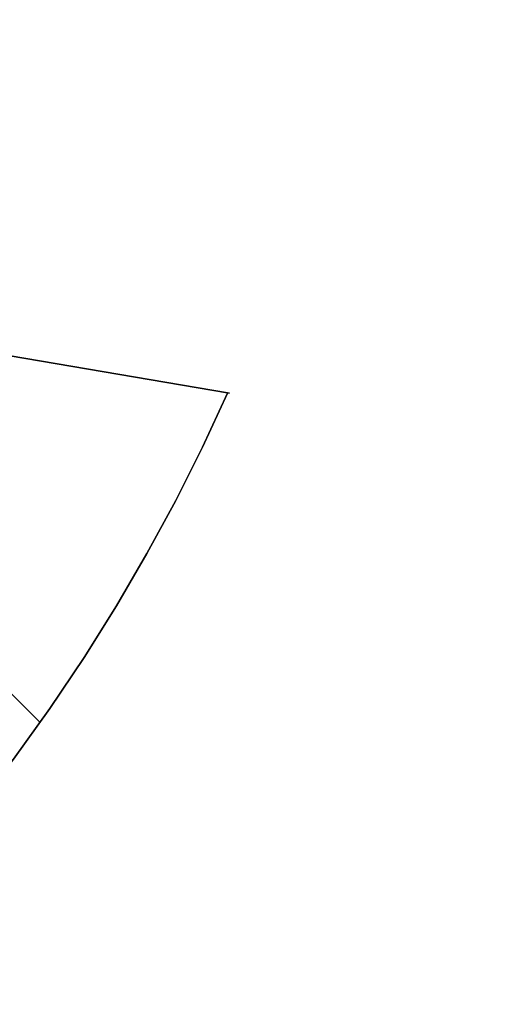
# Model space of a CAD drawing. Header units: millimetres. Extents: x -1030 to 192, y -442 to 180.
# Tile 6 of 256: x -1016.86 to -1015.58, y -418.03 to -415.39. Entities that reach past the tile are written whole.
import ezdxf

# ---------------------------------------------------------------- set-up
doc = ezdxf.new("R2010")
doc.units = ezdxf.units.MM
doc.header["$MEASUREMENT"] = 0
doc.layers.add('OVIDIO 120x60x72h', color=7, linetype='Continuous')

msp = doc.modelspace()

# ---------------------------------------------------------------- linework, layer by layer
at = {"layer": 'OVIDIO 120x60x72h', "extrusion": (0.881208, -0.265507, 0.391124)}
for points in [[(-647.4306, 970.5539), (-693.0503, 1029.7741)], [(-693.0503, 1029.7741), (-647.4306, 970.5539)]]:
    msp.add_lwpolyline(points, dxfattribs=at)
at = {"layer": 'OVIDIO 120x60x72h', "extrusion": (0.881185, -0.265561, 0.391139)}
for points in [[(-693.8279, 1029.2328), (-647.5076, 969.1146)], [(-647.5076, 969.1146), (-693.8279, 1029.2328)]]:
    msp.add_lwpolyline(points, dxfattribs=at)
at = {"layer": 'OVIDIO 120x60x72h', "extrusion": (0.881271, -0.26535, 0.391089)}
for points in [[(-691.9212, 1029.666), (-689.8059, 1026.9185)], [(-689.8059, 1026.9185), (-691.9212, 1029.666)]]:
    msp.add_lwpolyline(points, dxfattribs=at)
at = {"layer": 'OVIDIO 120x60x72h', "extrusion": (0.881275, -0.265352, 0.39108)}
msp.add_lwpolyline([(-689.8966, 1026.8444), (-691.8224, 1029.3458)], dxfattribs=at)
at = {"layer": 'OVIDIO 120x60x72h', "extrusion": (0.881269, -0.265358, 0.391088)}
for points in [[(-691.7289, 1029.0331), (-689.9926, 1026.7779)], [(-689.9926, 1026.7779), (-691.7289, 1029.0331)]]:
    msp.add_lwpolyline(points, dxfattribs=at)
at = {"layer": 'OVIDIO 120x60x72h', "extrusion": (-0.276068, 0.12261, 0.953286)}
msp.add_lwpolyline([(792.345, -496.0767), (792.345, -497.5767)], dxfattribs=at)
at = {"layer": 'OVIDIO 120x60x72h', "extrusion": (-6.90177e-06, 1.1773e-06, 1)}
for points in [[(-1017.9003, -416.1164), (-1016.2998, -416.3894)], [(-1016.2998, -416.3894), (-1017.9003, -416.1164)]]:
    msp.add_lwpolyline(points, dxfattribs=at)
at = {"layer": 'OVIDIO 120x60x72h'}
msp.add_lwpolyline([(-1016.807, -417.2707), (-1017.9232, -416.1545)], dxfattribs=at)
for points in [[(-1016.305, -416.3886, 755.5783), (-1016.3721, -416.5332, 755.5783), (-1016.4441, -416.6764, 755.5782), (-1016.5211, -416.8181, 755.5781), (-1016.6029, -416.9582, 755.5783), (-1016.6895, -417.0967, 755.5787), (-1016.7812, -417.2337, 755.5791), (-1016.8782, -417.3695, 755.5791), (-1016.9807, -417.5041, 755.5783), (-1017.089, -417.6376, 755.5766), (-1017.2028, -417.7696, 755.5746), (-1017.3217, -417.8992, 755.5728), (-1017.4454, -418.0258, 755.5721)], [(-1017.4454, -418.0258, 755.5721), (-1017.3217, -417.8992, 755.5728), (-1017.2028, -417.7696, 755.5746), (-1017.089, -417.6376, 755.5766), (-1016.9807, -417.5041, 755.5783), (-1016.8782, -417.3695, 755.5791), (-1016.7812, -417.2337, 755.5791), (-1016.6895, -417.0967, 755.5787), (-1016.6029, -416.9582, 755.5783), (-1016.5211, -416.8181, 755.5781), (-1016.4441, -416.6764, 755.5782), (-1016.3721, -416.5332, 755.5783), (-1016.305, -416.3886, 755.5783)]]:
    msp.add_polyline3d(points, dxfattribs=at)

doc.saveas('drawing.dxf')
